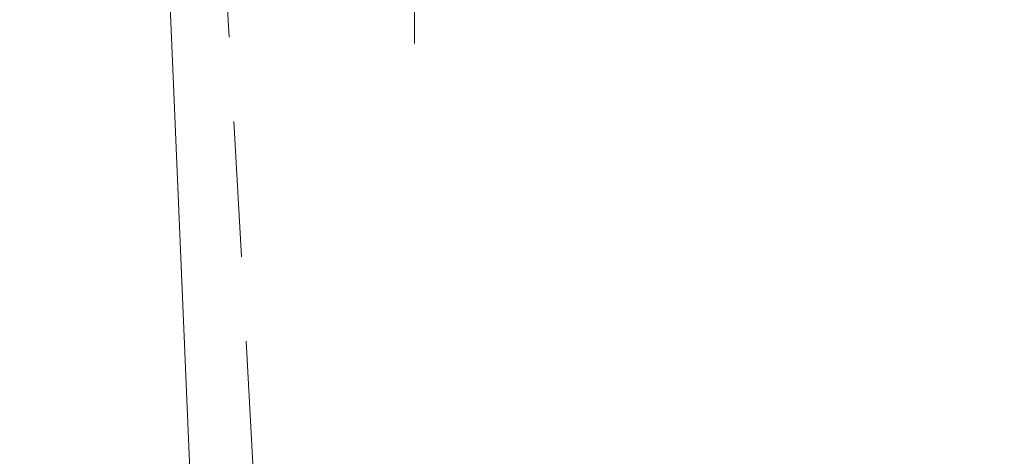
# Model space of a CAD drawing. Header units: millimetres. Extents: x 5 to 415, y 5 to 292.
# Tile 68 of 107: x 298 to 319, y 152 to 161. Entities that reach past the tile are written whole.
import ezdxf
from ezdxf.xclip import XClip

# ---------------------------------------------------------------- set-up
doc = ezdxf.new("R2010")
doc.units = ezdxf.units.MM
doc.header["$MEASUREMENT"] = 0
doc.header["$XCLIPFRAME"] = 0
doc.linetypes.add('Discontinu', pattern=[10.583333, 6.35, -4.233333])
doc.linetypes.add('Tirets', pattern=[4.586109, 2.822222, -1.763887])
for name, color, linetype in [('01-007-DESSINS IMPORTES_GEOMETRE_EXTERNES_XREF', 7, 'Continuous'), ('10-002-LOCALISATION ET TYPE FAUX PLAFONDS', 7, 'Continuous'), ('Nouveau_02-018-CLOISONS', 7, 'Continuous'), ('Nouveau_10-002-LOCALISATION ET TYPE FAUX PLAFONDS', 7, 'Continuous')]:
    doc.layers.add(name, color=color, linetype=linetype)

# ---------------------------------------------------------------- blocks, each defined once
blk = doc.blocks.new('Dessin_1_1', base_point=(-19.415, 56.033))
at = {"layer": '10-002-LOCALISATION ET TYPE FAUX PLAFONDS', "color": 7, "linetype": 'Continuous', "lineweight": 20}
blk.add_line((300.296, 191.196), (302.28, 143.963), dxfattribs=at)
at = {"layer": 'Nouveau_02-018-CLOISONS', "color": 7, "linetype": 'Continuous', "lineweight": 25}
for radius, start, end in [(19.372, 217.8111, 0), (19.072, 217.8111, 0), (20.2, 251.5494, 318.9806), (20.5, 270.7883, 318.9806)]:
    blk.add_arc((285.842, 179.445), radius, start, end, dxfattribs=at)
at = {"layer": 'Nouveau_10-002-LOCALISATION ET TYPE FAUX PLAFONDS', "color": 8, "linetype": 'Discontinu', "lineweight": 5, "flags": 128}
blk.add_lwpolyline([(306.628, 198.905), (306.628, 158.489)], dxfattribs=at)
at = {"layer": 'Nouveau_10-002-LOCALISATION ET TYPE FAUX PLAFONDS', "color": 8, "linetype": 'Tirets', "lineweight": 5, "flags": 128}
blk.add_lwpolyline([(301.07, 191.228), (303.712, 144.023)], dxfattribs=at)
at = {"layer": 'Nouveau_10-002-LOCALISATION ET TYPE FAUX PLAFONDS', "color": 8, "linetype": 'Discontinu', "lineweight": 5}
blk.add_arc((301.07, 191.228), 47.503, 191.5256, 345.5585, dxfattribs=at)

msp = doc.modelspace()

# ---------------------------------------------------------------- block references
at = {"layer": '01-007-DESSINS IMPORTES_GEOMETRE_EXTERNES_XREF', "color": 7, "linetype": 'Continuous', "lineweight": 20}
ref = msp.add_blockref('Dessin_1_1', (-19.415, 56.033), dxfattribs=at)
XClip(ref).set_block_clipping_path([(11.4338842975, 39.5369897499), (415, 271.6031054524)])

doc.saveas('drawing.dxf')
